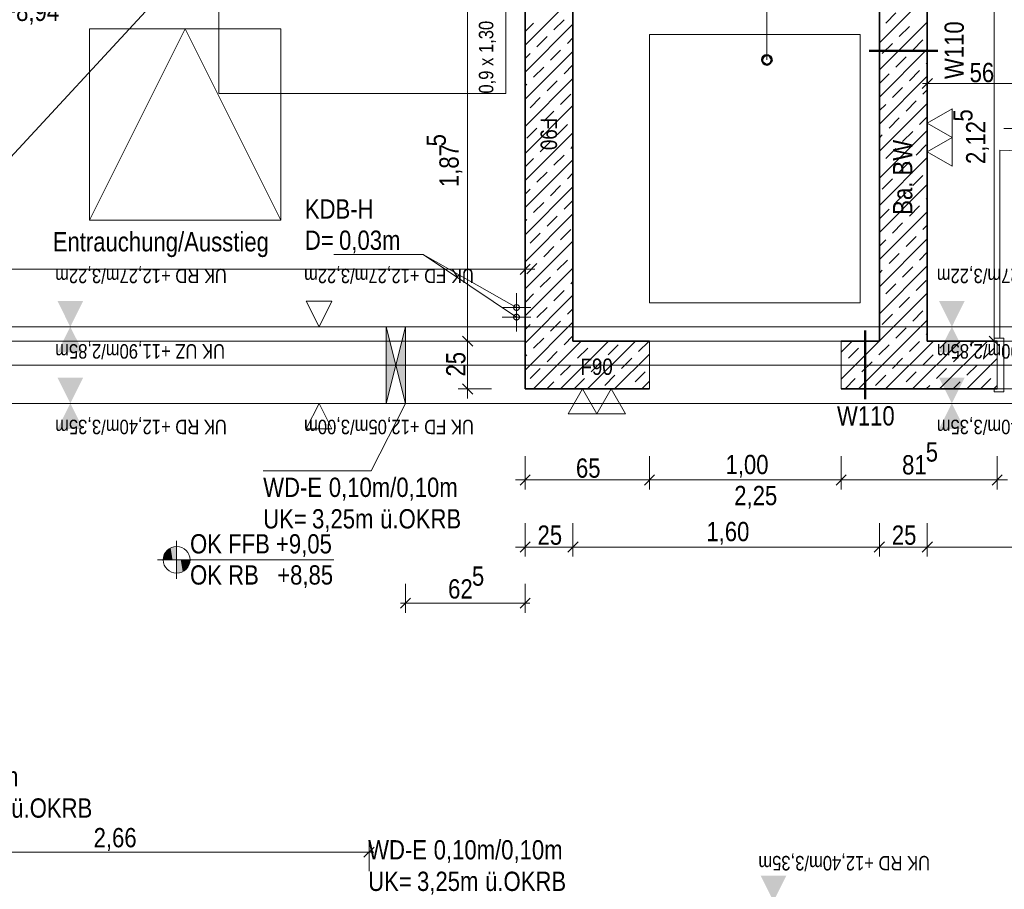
# Model space of a CAD drawing. Extents: x -420 to 300, y 62 to 1112.
# Tile 236 of 256: x -130 to -27, y 780 to 871. Entities that reach past the tile are written whole.
import ezdxf
from ezdxf.lldxf.tags import DXFTag

# ---------------------------------------------------------------- set-up
doc = ezdxf.new("R2010")
doc.units = 0
doc.layers.get('0').update_dxf_attribs({"lineweight": 13})
for name, color, linetype, lineweight, true_color in [('00 -Bauelemente -Stahlbeton', 7, 'Continuous', 9, 0xff7fe6), ('30 -34 Innenwände- 1 tragend', 7, 'Continuous', 13, 0xdd0806), ('30 -34 Innenwände- 11 Durchbruch', 4, 'Continuous', 9, 0x00ffff), ('30 -34 Innenwände- 4 Türen_Fenster', 9, 'Continuous', 15, 0x808080), ('30 -35 Decken- 1 Konstruktion-Träger- Stahlbeton', 7, 'Continuous', 13, 0x33aa00), ('30 -35 Decken- 11 Bodendurchbruch', 7, 'Continuous', 15, 0x599559), ('30 -35 Decken- 11 Durchbruch', 5, 'Continuous', 15, 0x0000ff), ('30 -35 Decken- 2.1 Treppen Innen 2D', 7, 'Continuous', 9, 0x599559), ('40 -43 Lüftungsanlagen - Entrauchung', 7, 'Continuous', 9, 0xd7f2ff), ('60- 61 allgemeine Ausstattung- 1 Möbel', 9, 'Continuous', 9, 0x808080), ('70 -72 Beschriftung- 1 Beschriftung allgemein', 7, 'Continuous', 9, 0xff6633), ('70 -72 Beschriftung- 2 Beschriftung Bauteile', 7, 'Continuous', 9, 0x9999ff), ('70 -75 Raumstempel-2 Verweislinie', 3, 'Continuous', 9, 0x00ff00), ('70 -76 Bemaßung- 2 Allgemein', 9, 'Continuous', 5, 0x808080)]:
    doc.layers.add(name, color=color, linetype=linetype, lineweight=lineweight, true_color=true_color)
for name, color, linetype, lineweight in [('70 -71 Achsen- 1 Gebäudeachsen', 7, 'STRICHPUNKT2-A06CPUWML0', 18), ('70 -72 Beschriftung- 5 Höhenkoten-A06CPUWJL0', 7, 'Continuous', 15), ('70 -75 Raumstempel- 3 Wandstempel', 7, 'Continuous', 50), ('Keine-A06CPUWIL0', 7, 'Continuous', 9)]:
    doc.layers.add(name, color=color, linetype=linetype, lineweight=lineweight)
doc.styles.get("Standard").update_dxf_attribs({"font": 'ARIALN.TTF'})
tags = doc.linetypes.add('fein_strichliert-A06CPUWLL0', pattern=[4, 1, -2, 1]).pattern_tags.tags
tags[8:9] = [DXFTag(74, 4), DXFTag(75, 0), DXFTag(340, '0'), DXFTag(46, 0.0), DXFTag(50, 0.0), DXFTag(44, 0.0), DXFTag(45, 0.0)]
tags[6:7] = [DXFTag(74, 4), DXFTag(75, 0), DXFTag(340, '0'), DXFTag(46, 0.0), DXFTag(50, 0.0), DXFTag(44, 0.0), DXFTag(45, 0.0)]
tags[4:5] = [DXFTag(74, 4), DXFTag(75, 0), DXFTag(340, '0'), DXFTag(46, 0.0), DXFTag(50, 0.0), DXFTag(44, 0.0), DXFTag(45, 0.0)]
tags = doc.linetypes.add('grob-A06CPUWHL0', pattern=[14, 3, -8, 3]).pattern_tags.tags
tags[8:9] = [DXFTag(74, 4), DXFTag(75, 0), DXFTag(340, '0'), DXFTag(46, 0.0), DXFTag(50, 0.0), DXFTag(44, 0.0), DXFTag(45, 0.0)]
tags[6:7] = [DXFTag(74, 4), DXFTag(75, 0), DXFTag(340, '0'), DXFTag(46, 0.0), DXFTag(50, 0.0), DXFTag(44, 0.0), DXFTag(45, 0.0)]
tags[4:5] = [DXFTag(74, 4), DXFTag(75, 0), DXFTag(340, '0'), DXFTag(46, 0.0), DXFTag(50, 0.0), DXFTag(44, 0.0), DXFTag(45, 0.0)]
tags = doc.linetypes.add('STRICHPUNKT2-A06CPUWML0', pattern=[12.7, 6.35, -3.175, 0, -3.175]).pattern_tags.tags
tags[10:11] = [DXFTag(74, 4), DXFTag(75, 0), DXFTag(340, '0'), DXFTag(46, 0.0), DXFTag(50, 0.0), DXFTag(44, 0.0), DXFTag(45, 0.0)]
tags[8:9] = [DXFTag(74, 4), DXFTag(75, 0), DXFTag(340, '0'), DXFTag(46, 0.0), DXFTag(50, 0.0), DXFTag(44, 0.0), DXFTag(45, 0.0)]
tags[6:7] = [DXFTag(74, 4), DXFTag(75, 0), DXFTag(340, '0'), DXFTag(46, 0.0), DXFTag(50, 0.0), DXFTag(44, 0.0), DXFTag(45, 0.0)]
tags[4:5] = [DXFTag(74, 4), DXFTag(75, 0), DXFTag(340, '0'), DXFTag(46, 0.0), DXFTag(50, 0.0), DXFTag(44, 0.0), DXFTag(45, 0.0)]

# ---------------------------------------------------------------- blocks, each defined once
blk = doc.blocks.new('Referenz-A06CPUWNL0', base_point=(-395.24, 76.95))
at = {"layer": '00 -Bauelemente -Stahlbeton', "color": 0, "linetype": 'Continuous', "ltscale": 0.13}
for p, q in [((-63.8, 831.95), (-63.8, 836.95)), ((-43.8, 831.95), (-43.8, 836.95))]:
    blk.add_line(p, q, dxfattribs=at)
at = {"layer": '30 -34 Innenwände- 1 tragend', "color": 0, "lineweight": 35}
for p, q in [((-76.8, 1001.95), (-76.8, 831.95)), ((-71.8, 1001.95), (-71.8, 836.95)), ((-34.8, 879.45), (-34.8, 836.95)), ((-39.8, 874.45), (-39.8, 836.95)), ((-71.8, 836.95), (-63.8, 836.95)), ((-43.8, 836.95), (-39.8, 836.95)), ((-34.8, 836.95), (-27.5, 836.95)), ((-76.8, 831.95), (-63.8, 831.95)), ((-43.8, 831.95), (-27.5, 831.95))]:
    blk.add_line(p, q, dxfattribs=at)
at = {"layer": '30 -34 Innenwände- 1 tragend', "color": 0, "linetype": 'Continuous', "lineweight": -2, "ltscale": 0.13}
for p, q in [((-76.8, 1001.95), (-76.8, 831.95)), ((-34.8, 879.45), (-34.8, 836.95)), ((-71.8, 874.45), (-71.8, 836.95)), ((-39.8, 874.45), (-39.8, 836.95)), ((-71.8, 836.95), (-63.8, 836.95)), ((-63.8, 831.95), (-63.8, 836.95)), ((-43.8, 836.95), (-39.8, 836.95)), ((-43.8, 831.95), (-43.8, 836.95)), ((-34.8, 836.95), (-27.5, 836.95)), ((-27.5, 836.95), (-27.82, 836.95)), ((-76.8, 831.95), (-63.8, 831.95)), ((-43.8, 831.95), (-27.5, 831.95)), ((-27.5, 831.95), (-27.82, 831.95))]:
    blk.add_line(p, q, dxfattribs=at)
at = {"layer": '30 -34 Innenwände- 1 tragend', "color": 0, "lineweight": 9}
for p, q in [((-39.8, 868.09), (-34.8, 873.09)), ((-39.8, 868.09), (-34.8, 873.09)), ((-76.8, 867.86), (-71.8, 872.86)), ((-76.8, 867.86), (-71.8, 872.86)), ((-39.14, 870.15), (-38.08, 871.22)), ((-39.14, 870.15), (-38.08, 871.22)), ((-76.8, 869.27), (-75.91, 870.15)), ((-76.8, 869.27), (-75.91, 870.15)), ((-76.8, 865.03), (-71.8, 870.03)), ((-76.8, 865.03), (-71.8, 870.03)), ((-73.79, 869.45), (-72.73, 870.51)), ((-73.79, 869.45), (-72.73, 870.51)), ((-39.8, 865.26), (-34.8, 870.26)), ((-39.8, 865.26), (-34.8, 870.26)), ((-37.73, 868.74), (-36.67, 869.8)), ((-37.73, 868.74), (-36.67, 869.8)), ((-75.56, 867.68), (-74.5, 868.74)), ((-75.56, 867.68), (-74.5, 868.74)), ((-72.38, 868.03), (-71.8, 868.61)), ((-72.38, 868.03), (-71.8, 868.61)), ((-39.5, 866.97), (-38.44, 868.03)), ((-39.5, 866.97), (-38.44, 868.03)), ((-36.32, 867.33), (-35.26, 868.39)), ((-36.32, 867.33), (-35.26, 868.39)), ((-76.8, 862.2), (-71.8, 867.2)), ((-76.8, 862.2), (-71.8, 867.2)), ((-76.8, 866.44), (-76.27, 866.97)), ((-76.8, 866.44), (-76.27, 866.97)), ((-74.15, 866.27), (-73.09, 867.33)), ((-74.15, 866.27), (-73.09, 867.33)), ((-39.8, 862.43), (-34.8, 867.43)), ((-39.8, 862.43), (-34.8, 867.43)), ((-72.73, 864.85), (-71.8, 865.79)), ((-72.73, 864.85), (-71.8, 865.79)), ((-38.08, 865.56), (-37.02, 866.62)), ((-38.08, 865.56), (-37.02, 866.62)), ((-34.9, 865.91), (-34.8, 866.02)), ((-34.9, 865.91), (-34.8, 866.02)), ((-75.91, 864.5), (-74.85, 865.56)), ((-75.91, 864.5), (-74.85, 865.56)), ((-39.8, 863.84), (-38.79, 864.85)), ((-39.8, 863.84), (-38.79, 864.85)), ((-36.67, 864.14), (-35.61, 865.21)), ((-36.67, 864.14), (-35.61, 865.21)), ((-76.8, 859.37), (-71.8, 864.37)), ((-76.8, 859.37), (-71.8, 864.37)), ((-76.8, 863.61), (-76.62, 863.79)), ((-76.8, 863.61), (-76.62, 863.79)), ((-74.5, 863.08), (-73.44, 864.14)), ((-74.5, 863.08), (-73.44, 864.14)), ((-39.8, 859.6), (-34.8, 864.6)), ((-39.8, 859.6), (-34.8, 864.6)), ((-73.09, 861.67), (-72.02, 862.73)), ((-73.09, 861.67), (-72.02, 862.73)), ((-38.44, 862.38), (-37.38, 863.44)), ((-38.44, 862.38), (-37.38, 863.44)), ((-35.26, 862.73), (-34.8, 863.19)), ((-35.26, 862.73), (-34.8, 863.19)), ((-76.27, 861.32), (-75.21, 862.38)), ((-76.27, 861.32), (-75.21, 862.38)), ((-39.8, 856.77), (-34.8, 861.77)), ((-39.8, 856.77), (-34.8, 861.77)), ((-39.8, 861.02), (-39.14, 861.67)), ((-39.8, 861.02), (-39.14, 861.67)), ((-37.02, 860.96), (-35.96, 862.02)), ((-37.02, 860.96), (-35.96, 862.02)), ((-76.8, 856.54), (-71.8, 861.54)), ((-76.8, 856.54), (-71.8, 861.54)), ((-74.85, 859.9), (-73.79, 860.96)), ((-74.85, 859.9), (-73.79, 860.96)), ((-38.79, 859.19), (-37.73, 860.26)), ((-38.79, 859.19), (-37.73, 860.26)), ((-35.61, 859.55), (-34.8, 860.36)), ((-35.61, 859.55), (-34.8, 860.36)), ((-76.8, 853.71), (-71.8, 858.71)), ((-76.8, 853.71), (-71.8, 858.71)), ((-76.62, 858.13), (-75.56, 859.19)), ((-76.62, 858.13), (-75.56, 859.19)), ((-73.44, 858.49), (-72.38, 859.55)), ((-73.44, 858.49), (-72.38, 859.55)), ((-39.8, 853.95), (-34.8, 858.95)), ((-39.8, 853.95), (-34.8, 858.95)), ((-37.38, 857.78), (-36.32, 858.84)), ((-37.38, 857.78), (-36.32, 858.84)), ((-75.21, 856.72), (-74.15, 857.78)), ((-75.21, 856.72), (-74.15, 857.78)), ((-39.8, 858.19), (-39.5, 858.49)), ((-39.8, 858.19), (-39.5, 858.49)), ((-72.02, 857.07), (-71.8, 857.3)), ((-72.02, 857.07), (-71.8, 857.3)), ((-39.14, 856.01), (-38.08, 857.07)), ((-39.14, 856.01), (-38.08, 857.07)), ((-35.96, 856.37), (-34.9, 857.43)), ((-35.96, 856.37), (-34.9, 857.43)), ((-76.8, 855.13), (-75.91, 856.01)), ((-76.8, 855.13), (-75.91, 856.01)), ((-76.8, 850.89), (-71.8, 855.89)), ((-76.8, 850.89), (-71.8, 855.89)), ((-73.79, 855.31), (-72.73, 856.37)), ((-73.79, 855.31), (-72.73, 856.37)), ((-39.8, 851.12), (-34.8, 856.12)), ((-39.8, 851.12), (-34.8, 856.12)), ((-37.73, 854.6), (-36.67, 855.66)), ((-37.73, 854.6), (-36.67, 855.66)), ((-75.56, 853.54), (-74.5, 854.6)), ((-75.56, 853.54), (-74.5, 854.6)), ((-72.38, 853.89), (-71.8, 854.47)), ((-72.38, 853.89), (-71.8, 854.47)), ((-39.5, 852.83), (-38.44, 853.89)), ((-39.5, 852.83), (-38.44, 853.89)), ((-36.32, 853.18), (-35.26, 854.24)), ((-36.32, 853.18), (-35.26, 854.24)), ((-76.8, 848.06), (-71.8, 853.06)), ((-76.8, 848.06), (-71.8, 853.06)), ((-76.8, 852.3), (-76.27, 852.83)), ((-76.8, 852.3), (-76.27, 852.83)), ((-74.15, 852.12), (-73.09, 853.18)), ((-74.15, 852.12), (-73.09, 853.18)), ((-39.8, 848.29), (-34.8, 853.29)), ((-39.8, 848.29), (-34.8, 853.29)), ((-38.08, 851.42), (-37.02, 852.48)), ((-38.08, 851.42), (-37.02, 852.48)), ((-75.91, 850.36), (-74.85, 851.42)), ((-75.91, 850.36), (-74.85, 851.42)), ((-72.73, 850.71), (-71.8, 851.64)), ((-72.73, 850.71), (-71.8, 851.64)), ((-34.9, 851.77), (-34.8, 851.87)), ((-34.9, 851.77), (-34.8, 851.87)), ((-39.8, 849.7), (-38.79, 850.71)), ((-39.8, 849.7), (-38.79, 850.71)), ((-39.8, 845.46), (-34.8, 850.46)), ((-39.8, 845.46), (-34.8, 850.46)), ((-36.67, 850), (-35.61, 851.06)), ((-36.67, 850), (-35.61, 851.06)), ((-76.8, 845.23), (-71.8, 850.23)), ((-76.8, 845.23), (-71.8, 850.23)), ((-76.8, 849.47), (-76.62, 849.65)), ((-76.8, 849.47), (-76.62, 849.65)), ((-74.5, 848.94), (-73.44, 850)), ((-74.5, 848.94), (-73.44, 850)), ((-73.09, 847.53), (-72.02, 848.59)), ((-73.09, 847.53), (-72.02, 848.59)), ((-38.44, 848.23), (-37.38, 849.3)), ((-38.44, 848.23), (-37.38, 849.3)), ((-35.26, 848.59), (-34.8, 849.05)), ((-35.26, 848.59), (-34.8, 849.05)), ((-76.8, 842.4), (-71.8, 847.4)), ((-76.8, 842.4), (-71.8, 847.4)), ((-76.27, 847.17), (-75.21, 848.23)), ((-76.27, 847.17), (-75.21, 848.23)), ((-39.8, 842.63), (-34.8, 847.63)), ((-39.8, 842.63), (-34.8, 847.63)), ((-39.8, 846.87), (-39.14, 847.53)), ((-39.8, 846.87), (-39.14, 847.53)), ((-37.02, 846.82), (-35.96, 847.88)), ((-37.02, 846.82), (-35.96, 847.88)), ((-74.85, 845.76), (-73.79, 846.82)), ((-74.85, 845.76), (-73.79, 846.82)), ((-73.44, 844.35), (-72.38, 845.41)), ((-73.44, 844.35), (-72.38, 845.41)), ((-38.79, 845.05), (-37.73, 846.11)), ((-38.79, 845.05), (-37.73, 846.11)), ((-35.61, 845.41), (-34.8, 846.22)), ((-35.61, 845.41), (-34.8, 846.22)), ((-76.8, 839.57), (-71.8, 844.57)), ((-76.8, 839.57), (-71.8, 844.57)), ((-76.62, 843.99), (-75.56, 845.05)), ((-76.62, 843.99), (-75.56, 845.05)), ((-39.8, 839.8), (-34.8, 844.8)), ((-39.8, 839.8), (-34.8, 844.8)), ((-39.8, 844.05), (-39.5, 844.35)), ((-39.8, 844.05), (-39.5, 844.35)), ((-37.38, 843.64), (-36.32, 844.7)), ((-37.38, 843.64), (-36.32, 844.7)), ((-75.21, 842.58), (-74.15, 843.64)), ((-75.21, 842.58), (-74.15, 843.64)), ((-35.96, 842.22), (-34.9, 843.28)), ((-35.96, 842.22), (-34.9, 843.28)), ((-73.79, 841.16), (-72.73, 842.22)), ((-73.79, 841.16), (-72.73, 842.22)), ((-72.02, 842.93), (-71.8, 843.16)), ((-72.02, 842.93), (-71.8, 843.16)), ((-39.14, 841.87), (-38.08, 842.93)), ((-39.14, 841.87), (-38.08, 842.93)), ((-76.8, 840.99), (-75.91, 841.87)), ((-76.8, 840.99), (-75.91, 841.87)), ((-76.8, 836.74), (-71.8, 841.74)), ((-76.8, 836.74), (-71.8, 841.74)), ((-39.8, 836.97), (-34.8, 841.97)), ((-39.8, 836.97), (-34.8, 841.97)), ((-37.73, 840.46), (-36.67, 841.52)), ((-37.73, 840.46), (-36.67, 841.52)), ((-75.56, 839.4), (-74.5, 840.46)), ((-75.56, 839.4), (-74.5, 840.46)), ((-72.38, 839.75), (-71.8, 840.33)), ((-72.38, 839.75), (-71.8, 840.33)), ((-36.32, 839.04), (-35.26, 840.1)), ((-36.32, 839.04), (-35.26, 840.1)), ((-39.5, 838.69), (-38.44, 839.75)), ((-39.5, 838.69), (-38.44, 839.75)), ((-36.99, 836.95), (-34.8, 839.15)), ((-36.99, 836.95), (-34.8, 839.15)), ((-76.8, 833.92), (-71.8, 838.92)), ((-76.8, 833.92), (-71.8, 838.92)), ((-76.8, 838.16), (-76.27, 838.69)), ((-76.8, 838.16), (-76.27, 838.69)), ((-74.15, 837.98), (-73.09, 839.04)), ((-74.15, 837.98), (-73.09, 839.04)), ((-38.08, 837.27), (-37.02, 838.34)), ((-38.08, 837.27), (-37.02, 838.34)), ((-75.91, 836.21), (-74.85, 837.27)), ((-75.91, 836.21), (-74.85, 837.27)), ((-72.73, 836.57), (-71.8, 837.5)), ((-72.73, 836.57), (-71.8, 837.5)), ((-34.9, 837.63), (-34.8, 837.73)), ((-34.9, 837.63), (-34.8, 837.73)), ((-75.93, 831.95), (-70.93, 836.95)), ((-75.93, 831.95), (-70.93, 836.95)), ((-73.1, 831.95), (-68.1, 836.95)), ((-73.1, 831.95), (-68.1, 836.95)), ((-71.32, 835.15), (-70.26, 836.21)), ((-71.32, 835.15), (-70.26, 836.21)), ((-70.27, 831.95), (-65.27, 836.95)), ((-70.27, 831.95), (-65.27, 836.95)), ((-69.55, 836.92), (-69.52, 836.95)), ((-69.55, 836.92), (-69.52, 836.95)), ((-68.14, 835.51), (-67.07, 836.57)), ((-68.14, 835.51), (-67.07, 836.57)), ((-64.95, 835.86), (-63.89, 836.92)), ((-64.95, 835.86), (-63.89, 836.92)), ((-43.8, 835.8), (-42.65, 836.95)), ((-43.8, 832.97), (-39.82, 836.95)), ((-43.8, 835.8), (-42.65, 836.95)), ((-43.8, 832.97), (-39.82, 836.95)), ((-43.03, 835.15), (-41.97, 836.21)), ((-43.03, 835.15), (-41.97, 836.21)), ((-41.99, 831.95), (-36.99, 836.95)), ((-41.99, 831.95), (-36.99, 836.95)), ((-41.27, 836.92), (-41.23, 836.95)), ((-41.27, 836.92), (-41.23, 836.95)), ((-39.85, 835.51), (-38.79, 836.57)), ((-39.85, 835.51), (-38.79, 836.57)), ((-39.16, 831.95), (-34.16, 836.95)), ((-39.16, 831.95), (-34.16, 836.95)), ((-36.67, 835.86), (-35.61, 836.92)), ((-36.67, 835.86), (-35.61, 836.92)), ((-36.33, 831.95), (-31.33, 836.95)), ((-36.33, 831.95), (-31.33, 836.95)), ((-33.51, 831.95), (-28.51, 836.95)), ((-33.51, 831.95), (-28.51, 836.95)), ((-33.49, 836.21), (-32.75, 836.95)), ((-33.49, 836.21), (-32.75, 836.95)), ((-30.31, 836.57), (-29.92, 836.95)), ((-30.31, 836.57), (-29.92, 836.95)), ((-28.89, 835.15), (-27.83, 836.21)), ((-28.89, 835.15), (-27.83, 836.21)), ((-76.8, 835.33), (-76.62, 835.51)), ((-76.8, 835.33), (-76.62, 835.51)), ((-74.5, 834.8), (-73.44, 835.86)), ((-74.5, 834.8), (-73.44, 835.86)), ((-67.45, 831.95), (-63.8, 835.6)), ((-67.45, 831.95), (-63.8, 835.6)), ((-66.72, 834.09), (-65.66, 835.15)), ((-66.72, 834.09), (-65.66, 835.15)), ((-38.44, 834.09), (-37.38, 835.15)), ((-38.44, 834.09), (-37.38, 835.15)), ((-35.26, 834.45), (-34.19, 835.51)), ((-35.26, 834.45), (-34.19, 835.51)), ((-32.07, 834.8), (-31.01, 835.86)), ((-32.07, 834.8), (-31.01, 835.86)), ((-30.68, 831.95), (-27.5, 835.13)), ((-30.68, 831.95), (-27.5, 835.13)), ((-76.27, 833.03), (-75.21, 834.09)), ((-76.27, 833.03), (-75.21, 834.09)), ((-73.09, 833.39), (-72.02, 834.45)), ((-73.09, 833.39), (-72.02, 834.45)), ((-69.9, 833.74), (-68.84, 834.8)), ((-69.9, 833.74), (-68.84, 834.8)), ((-43.8, 834.39), (-43.74, 834.45)), ((-43.8, 834.39), (-43.74, 834.45)), ((-41.62, 833.74), (-40.56, 834.8)), ((-41.62, 833.74), (-40.56, 834.8)), ((-33.84, 833.03), (-32.78, 834.09)), ((-33.84, 833.03), (-32.78, 834.09)), ((-30.66, 833.39), (-29.6, 834.45)), ((-30.66, 833.39), (-29.6, 834.45)), ((-71.67, 831.97), (-70.61, 833.03)), ((-71.67, 831.97), (-70.61, 833.03)), ((-68.49, 832.32), (-67.43, 833.39)), ((-68.49, 832.32), (-67.43, 833.39)), ((-65.31, 832.68), (-64.25, 833.74)), ((-65.31, 832.68), (-64.25, 833.74)), ((-43.39, 831.97), (-42.33, 833.03)), ((-43.39, 831.97), (-42.33, 833.03)), ((-40.2, 832.32), (-39.14, 833.39)), ((-40.2, 832.32), (-39.14, 833.39)), ((-37.02, 832.68), (-35.96, 833.74)), ((-37.02, 832.68), (-35.96, 833.74)), ((-29.24, 831.97), (-28.18, 833.03)), ((-29.24, 831.97), (-28.18, 833.03)), ((-74.52, 831.95), (-73.79, 832.68)), ((-74.52, 831.95), (-73.79, 832.68)), ((-66.03, 831.95), (-66.01, 831.97)), ((-66.03, 831.95), (-66.01, 831.97)), ((-64.62, 831.95), (-63.8, 832.77)), ((-64.62, 831.95), (-63.8, 832.77)), ((-37.75, 831.95), (-37.73, 831.97)), ((-37.75, 831.95), (-37.73, 831.97)), ((-34.92, 831.95), (-34.55, 832.32)), ((-34.92, 831.95), (-34.55, 832.32)), ((-32.09, 831.95), (-31.37, 832.68)), ((-32.09, 831.95), (-31.37, 832.68)), ((-27.85, 831.95), (-27.5, 832.3)), ((-27.85, 831.95), (-27.5, 832.3))]:
    blk.add_line(p, q, dxfattribs=at)
at = {"layer": '30 -34 Innenwände- 11 Durchbruch', "color": 0, "linetype": 'Continuous', "ltscale": 0.13}
for p, q in [((-91.3, 838.45), (-89.3, 838.45)), ((-89.3, 838.45), (-91.3, 830.45)), ((-89.3, 830.45), (-91.3, 838.45)), ((-91.3, 830.45), (-91.3, 838.45)), ((-91.3, 838.45), (-89.3, 830.45)), ((-89.3, 838.45), (-91.3, 830.45)), ((-89.3, 830.45), (-89.3, 838.45)), ((-89.3, 830.45), (-92.88, 823.39)), ((-91.3, 830.45), (-89.3, 830.45)), ((-104.15, 823.39), (-92.88, 823.39))]:
    blk.add_line(p, q, dxfattribs=at)
at = {"layer": '30 -34 Innenwände- 11 Durchbruch', "color": 0, "lineweight": 0}
for points in [[(-91.3, 830.45), (-91.3, 838.45), (-90.3, 834.45)], [(-89.3, 830.45), (-90.3, 834.45), (-89.3, 838.45)]]:
    blk.add_solid(points, dxfattribs=at)
at = {"layer": '30 -34 Innenwände- 4 Türen_Fenster', "color": 0, "linetype": 'fein_strichliert-A06CPUWLL0', "ltscale": 0.15}
blk.add_line((-27.22, 837.25), (-27.22, 856.89), dxfattribs=at)
at = {"layer": '30 -34 Innenwände- 4 Türen_Fenster', "color": 0, "linetype": 'Continuous', "ltscale": 0.15}
for p, q in [((-27.22, 837.25), (-27.82, 837.25)), ((-27.82, 837.25), (-27.82, 836.95)), ((-26.82, 837.25), (-27.22, 837.25)), ((-26.82, 831.65), (-26.82, 837.25)), ((-63.8, 836.95), (-43.8, 836.95)), ((-27.82, 836.95), (-27.5, 836.95)), ((-27.5, 836.95), (-27.5, 831.95)), ((-27.82, 831.95), (-27.82, 831.65)), ((-27.5, 831.95), (-27.82, 831.95)), ((-27.82, 831.65), (-26.82, 831.65))]:
    blk.add_line(p, q, dxfattribs=at)
at = {"layer": '30 -34 Innenwände- 4 Türen_Fenster', "color": 0, "linetype": 'grob-A06CPUWHL0', "ltscale": 0.15}
for p, q in [((-27.5, 836.95), (-7.3, 836.95)), ((-27.5, 831.95), (-7.3, 831.95))]:
    blk.add_line(p, q, dxfattribs=at)
at = {"layer": '30 -34 Innenwände- 4 Türen_Fenster', "color": 0, "linetype": 'fein_strichliert-A06CPUWLL0', "ltscale": 0.15}
blk.add_ellipse((-27.22, 837.25), major_axis=(19.64, 0), ratio=1, start_param=0, end_param=1.570796, dxfattribs=at)
at = {"layer": '30 -35 Decken- 1 Konstruktion-Träger- Stahlbeton', "color": 0, "linetype": 'grob-A06CPUWHL0', "lineweight": -2, "ltscale": 0.13}
for p, q in [((-298.3, 838.45), (-2.3, 838.45)), ((-298.3, 830.45), (-2.3, 830.45))]:
    blk.add_line(p, q, dxfattribs=at)
at = {"layer": '30 -35 Decken- 11 Bodendurchbruch', "color": 0, "linetype": 'Continuous', "ltscale": 0.15}
for p, q in [((-87.43, 845.98), (-96.79, 845.98)), ((-77.7, 840.45), (-87.43, 845.98)), ((-77.7, 839.45), (-87.43, 845.98)), ((-77.99, 840.51), (-78, 840.48)), ((-78, 840.48), (-78, 840.45)), ((-78, 840.45), (-78, 840.42)), ((-78, 840.42), (-77.99, 840.39)), ((-77.98, 840.54), (-77.99, 840.51)), ((-77.99, 840.39), (-77.98, 840.37)), ((-77.97, 840.57), (-77.98, 840.54)), ((-77.98, 840.37), (-77.97, 840.34)), ((-77.96, 840.59), (-77.97, 840.57)), ((-77.97, 840.34), (-77.96, 840.31)), ((-77.95, 840.62), (-77.96, 840.59)), ((-77.96, 840.31), (-77.95, 840.29)), ((-77.93, 840.64), (-77.95, 840.62)), ((-77.95, 840.29), (-77.93, 840.26)), ((-77.91, 840.67), (-77.93, 840.64)), ((-77.93, 840.26), (-77.91, 840.24)), ((-77.89, 840.69), (-77.91, 840.67)), ((-77.91, 840.24), (-77.89, 840.22)), ((-77.86, 840.7), (-77.89, 840.69)), ((-77.89, 840.22), (-77.86, 840.2)), ((-77.84, 840.72), (-77.86, 840.7)), ((-77.86, 840.2), (-77.84, 840.19)), ((-77.81, 840.73), (-77.84, 840.72)), ((-77.84, 840.19), (-77.81, 840.18)), ((-77.78, 840.74), (-77.81, 840.73)), ((-77.81, 840.18), (-77.78, 840.17)), ((-77.76, 840.75), (-77.78, 840.74)), ((-77.78, 840.17), (-77.76, 840.16)), ((-77.73, 840.75), (-77.76, 840.75)), ((-77.76, 840.16), (-77.73, 840.15)), ((-77.7, 840.75), (-77.73, 840.75)), ((-77.73, 840.15), (-77.7, 840.15)), ((-77.67, 840.75), (-77.7, 840.75)), ((-77.7, 840.15), (-77.67, 840.15)), ((-77.64, 840.75), (-77.67, 840.75)), ((-77.67, 840.15), (-77.64, 840.16)), ((-77.61, 840.74), (-77.64, 840.75)), ((-77.64, 840.16), (-77.61, 840.17)), ((-77.58, 840.73), (-77.61, 840.74)), ((-77.61, 840.17), (-77.58, 840.18)), ((-77.56, 840.72), (-77.58, 840.73)), ((-77.58, 840.18), (-77.56, 840.19)), ((-77.53, 840.7), (-77.56, 840.72)), ((-77.56, 840.19), (-77.53, 840.2)), ((-77.51, 840.69), (-77.53, 840.7)), ((-77.53, 840.2), (-77.51, 840.22)), ((-77.49, 840.67), (-77.51, 840.69)), ((-77.51, 840.22), (-77.49, 840.24)), ((-77.47, 840.64), (-77.49, 840.67)), ((-77.49, 840.24), (-77.47, 840.26)), ((-77.45, 840.62), (-77.47, 840.64)), ((-77.47, 840.26), (-77.45, 840.29)), ((-77.43, 840.59), (-77.45, 840.62)), ((-77.45, 840.29), (-77.43, 840.31)), ((-77.42, 840.57), (-77.43, 840.59)), ((-77.43, 840.31), (-77.42, 840.34)), ((-77.41, 840.54), (-77.42, 840.57)), ((-77.42, 840.34), (-77.41, 840.37)), ((-77.4, 840.51), (-77.41, 840.54)), ((-77.41, 840.37), (-77.4, 840.39)), ((-77.4, 840.48), (-77.4, 840.51)), ((-77.4, 840.45), (-77.4, 840.48)), ((-77.4, 840.42), (-77.4, 840.45)), ((-77.4, 840.39), (-77.4, 840.42)), ((-77.99, 839.51), (-78, 839.48)), ((-78, 839.48), (-78, 839.45)), ((-78, 839.45), (-78, 839.42)), ((-78, 839.42), (-77.99, 839.39)), ((-77.98, 839.54), (-77.99, 839.51)), ((-77.99, 839.39), (-77.98, 839.37)), ((-77.97, 839.57), (-77.98, 839.54)), ((-77.98, 839.37), (-77.97, 839.34)), ((-77.96, 839.59), (-77.97, 839.57)), ((-77.97, 839.34), (-77.96, 839.31)), ((-77.95, 839.62), (-77.96, 839.59)), ((-77.96, 839.31), (-77.95, 839.29)), ((-77.93, 839.64), (-77.95, 839.62)), ((-77.95, 839.29), (-77.93, 839.26)), ((-77.91, 839.67), (-77.93, 839.64)), ((-77.93, 839.26), (-77.91, 839.24)), ((-77.89, 839.69), (-77.91, 839.67)), ((-77.91, 839.24), (-77.89, 839.22)), ((-77.86, 839.7), (-77.89, 839.69)), ((-77.89, 839.22), (-77.86, 839.2)), ((-77.84, 839.72), (-77.86, 839.7)), ((-77.86, 839.2), (-77.84, 839.19)), ((-77.81, 839.73), (-77.84, 839.72)), ((-77.84, 839.19), (-77.81, 839.18)), ((-77.78, 839.74), (-77.81, 839.73)), ((-77.81, 839.18), (-77.78, 839.17)), ((-77.76, 839.75), (-77.78, 839.74)), ((-77.78, 839.17), (-77.76, 839.16)), ((-77.73, 839.75), (-77.76, 839.75)), ((-77.76, 839.16), (-77.73, 839.15)), ((-77.7, 839.75), (-77.73, 839.75)), ((-77.73, 839.15), (-77.7, 839.15)), ((-77.67, 839.75), (-77.7, 839.75)), ((-77.7, 839.15), (-77.67, 839.15)), ((-77.64, 839.75), (-77.67, 839.75)), ((-77.67, 839.15), (-77.64, 839.16)), ((-77.61, 839.74), (-77.64, 839.75)), ((-77.64, 839.16), (-77.61, 839.17)), ((-77.58, 839.73), (-77.61, 839.74)), ((-77.61, 839.17), (-77.58, 839.18)), ((-77.56, 839.72), (-77.58, 839.73)), ((-77.58, 839.18), (-77.56, 839.19)), ((-77.53, 839.7), (-77.56, 839.72)), ((-77.56, 839.19), (-77.53, 839.2)), ((-77.51, 839.69), (-77.53, 839.7)), ((-77.53, 839.2), (-77.51, 839.22)), ((-77.49, 839.67), (-77.51, 839.69)), ((-77.51, 839.22), (-77.49, 839.24)), ((-77.47, 839.64), (-77.49, 839.67)), ((-77.49, 839.24), (-77.47, 839.26)), ((-77.45, 839.62), (-77.47, 839.64)), ((-77.47, 839.26), (-77.45, 839.29)), ((-77.43, 839.59), (-77.45, 839.62)), ((-77.45, 839.29), (-77.43, 839.31)), ((-77.42, 839.57), (-77.43, 839.59)), ((-77.43, 839.31), (-77.42, 839.34)), ((-77.41, 839.54), (-77.42, 839.57)), ((-77.42, 839.34), (-77.41, 839.37)), ((-77.4, 839.51), (-77.41, 839.54)), ((-77.41, 839.37), (-77.4, 839.39)), ((-77.4, 839.48), (-77.4, 839.51)), ((-77.4, 839.45), (-77.4, 839.48)), ((-77.4, 839.42), (-77.4, 839.45)), ((-77.4, 839.39), (-77.4, 839.42))]:
    blk.add_line(p, q, dxfattribs=at)
at = {"layer": '30 -35 Decken- 11 Bodendurchbruch', "color": 0, "linetype": 'grob-A06CPUWHL0', "lineweight": 9, "ltscale": 0.13}
for p, q in [((-77.7, 841.95), (-77.7, 838.95)), ((-76.2, 840.45), (-79.2, 840.45)), ((-77.7, 840.95), (-77.7, 837.95)), ((-76.2, 839.45), (-79.2, 839.45))]:
    blk.add_line(p, q, dxfattribs=at)
at = {"layer": '30 -35 Decken- 11 Durchbruch', "color": 0, "linetype": 'grob-A06CPUWHL0', "lineweight": 9, "ltscale": 0.13}
blk.add_line((-26.8, 859.15), (-20.4, 859.15), dxfattribs=at)
at = {"layer": '30 -35 Decken- 2.1 Treppen Innen 2D', "color": 0, "linetype": 'Continuous', "ltscale": 0.13}
for p, q in [((-76.8, 836.95), (-76.8, 883.55)), ((-147.8, 836.95), (-76.8, 836.95))]:
    blk.add_line(p, q, dxfattribs=at)
at = {"layer": '30 -35 Decken- 2.1 Treppen Innen 2D', "color": 0, "linetype": 'grob-A06CPUWHL0', "ltscale": 0.13}
for p, q in [((-76.8, 836.95), (-76.8, 883.55)), ((-147.8, 836.95), (-76.8, 836.95))]:
    blk.add_line(p, q, dxfattribs=at)
at = {"layer": '40 -43 Lüftungsanlagen - Entrauchung', "color": 0, "linetype": 'grob-A06CPUWHL0', "ltscale": 0.13}
for p, q in [((-122.3, 869.56), (-102.3, 869.56)), ((-122.3, 849.56), (-122.3, 869.56)), ((-122.3, 849.56), (-112.3, 869.56)), ((-112.3, 869.56), (-102.3, 849.56)), ((-102.3, 869.56), (-102.3, 849.56)), ((-102.3, 849.56), (-122.3, 849.56))]:
    blk.add_line(p, q, dxfattribs=at)
at = {"layer": '60- 61 allgemeine Ausstattung- 1 Möbel', "color": 0, "linetype": 'Continuous', "ltscale": 0.13}
for p, q in [((-63.8, 868.95), (-41.8, 868.95)), ((-63.8, 840.95), (-63.8, 868.95)), ((-41.8, 868.95), (-41.8, 840.95)), ((-41.8, 840.95), (-63.8, 840.95))]:
    blk.add_line(p, q, dxfattribs=at)
at = {"layer": '70 -71 Achsen- 1 Gebäudeachsen', "color": 0, "linetype": 'STRICHPUNKT2-A06CPUWML0', "ltscale": 0.18}
blk.add_line((-387.24, 834.45), (76.5, 834.45), dxfattribs=at)
at = {"layer": '70 -72 Beschriftung- 1 Beschriftung allgemein', "color": 0, "linetype": 'grob-A06CPUWHL0', "ltscale": 0.13}
blk.add_line((-154.3, 830.45), (5.7, 1003.45), dxfattribs=at)
at = {"layer": '70 -72 Beschriftung- 2 Beschriftung Bauteile', "color": 0, "linetype": 'grob-A06CPUWHL0', "ltscale": 0.13}
for p, q in [((-108.8, 862.79), (-108.8, 880.79)), ((-78.8, 880.79), (-78.8, 862.79)), ((-78.8, 862.79), (-108.8, 862.79))]:
    blk.add_line(p, q, dxfattribs=at)
at = {"layer": '70 -72 Beschriftung- 2 Beschriftung Bauteile', "color": 0}
for p, q in [((-32.2, 861.2), (-34.8, 859.7)), ((-32.2, 858.2), (-32.2, 861.2)), ((-34.8, 859.7), (-32.2, 858.2)), ((-32.2, 858.2), (-34.8, 856.7)), ((-32.2, 855.2), (-32.2, 858.2)), ((-34.8, 856.7), (-32.2, 855.2)), ((-70.8, 831.95), (-72.3, 829.36)), ((-69.3, 829.36), (-70.8, 831.95)), ((-67.8, 831.95), (-69.3, 829.36)), ((-66.3, 829.36), (-67.8, 831.95)), ((-72.3, 829.36), (-69.3, 829.36)), ((-69.3, 829.36), (-66.3, 829.36))]:
    blk.add_line(p, q, dxfattribs=at)
at = {"layer": '70 -72 Beschriftung- 5 Höhenkoten-A06CPUWJL0', "color": 0, "linetype": 'Continuous', "ltscale": 0.15}
for p, q in [((-113.19, 812.11), (-113.19, 816.11)), ((-113.19, 814.11), (-113.19, 815.51)), ((-113.19, 815.51), (-113.19, 814.11)), ((-115.19, 814.11), (-96.79, 814.11)), ((-114.59, 814.11), (-113.19, 814.11)), ((-113.19, 814.11), (-114.59, 814.11)), ((-111.79, 814.11), (-113.19, 814.11)), ((-113.19, 814.11), (-113.19, 812.71)), ((-113.19, 814.11), (-111.79, 814.11)), ((-113.19, 812.71), (-113.19, 814.11))]:
    blk.add_line(p, q, dxfattribs=at)
for major_axis in [(0, 1.4), (1.4, 0), (-1.4, 0), (0, -1.4)]:
    blk.add_ellipse((-113.19, 814.11), major_axis=major_axis, ratio=1, start_param=0, end_param=1.570796, dxfattribs=at)
at = {"layer": '70 -72 Beschriftung- 5 Höhenkoten-A06CPUWJL0', "color": 0, "lineweight": 0}
for points in [[(-113.62, 814.11), (-113.82, 815.36), (-113.62, 815.44)], [(-113.41, 814.11), (-113.62, 815.44), (-113.41, 815.49)], [(-113.62, 814.11), (-113.62, 815.44), (-113.41, 814.11)], [(-113.19, 814.11), (-113.41, 815.49), (-113.19, 815.51)], [(-113.41, 814.11), (-113.41, 815.49), (-113.19, 814.11)], [(-114.52, 814.11), (-114.57, 814.33), (-114.52, 814.54)], [(-114.44, 814.11), (-114.52, 814.54), (-114.44, 814.74)], [(-114.52, 814.11), (-114.52, 814.54), (-114.44, 814.11)], [(-114.32, 814.11), (-114.44, 814.74), (-114.32, 814.93)], [(-114.44, 814.11), (-114.44, 814.74), (-114.32, 814.11)], [(-114.18, 814.11), (-114.32, 814.93), (-114.18, 815.1)], [(-114.32, 814.11), (-114.32, 814.93), (-114.18, 814.11)], [(-114.01, 814.11), (-114.18, 815.1), (-114.01, 815.24)], [(-114.18, 814.11), (-114.18, 815.1), (-114.01, 814.11)], [(-113.82, 814.11), (-114.01, 815.24), (-113.82, 815.36)], [(-114.01, 814.11), (-114.01, 815.24), (-113.82, 814.11)], [(-113.82, 814.11), (-113.82, 815.36), (-113.62, 814.11)], [(-114.57, 814.11), (-114.59, 814.11), (-114.57, 814.33)], [(-114.57, 814.11), (-114.57, 814.33), (-114.52, 814.11)], [(-113.19, 812.71), (-113.19, 814.11), (-112.97, 812.73)], [(-112.97, 812.73), (-113.19, 814.11), (-112.97, 814.11)], [(-112.97, 812.73), (-112.97, 814.11), (-112.76, 812.78)], [(-112.76, 812.78), (-112.97, 814.11), (-112.76, 814.11)], [(-112.76, 812.78), (-112.76, 814.11), (-112.55, 812.86)], [(-112.55, 812.86), (-112.76, 814.11), (-112.55, 814.11)], [(-112.55, 812.86), (-112.55, 814.11), (-112.36, 812.98)], [(-112.36, 812.98), (-112.55, 814.11), (-112.36, 814.11)], [(-112.36, 812.98), (-112.36, 814.11), (-112.2, 813.12)], [(-112.2, 813.12), (-112.36, 814.11), (-112.2, 814.11)], [(-112.2, 813.12), (-112.2, 814.11), (-112.06, 813.29)], [(-112.06, 813.29), (-112.2, 814.11), (-112.06, 814.11)], [(-112.06, 813.29), (-112.06, 814.11), (-111.94, 813.47)], [(-111.94, 813.47), (-112.06, 814.11), (-111.94, 814.11)], [(-111.94, 813.47), (-111.94, 814.11), (-111.86, 813.68)], [(-111.86, 813.68), (-111.94, 814.11), (-111.86, 814.11)], [(-111.86, 813.68), (-111.86, 814.11), (-111.81, 813.89)], [(-111.81, 813.89), (-111.86, 814.11), (-111.81, 814.11)], [(-111.81, 813.89), (-111.81, 814.11), (-111.79, 814.11)]]:
    blk.add_solid(points, dxfattribs=at)
at = {"layer": '70 -75 Raumstempel-2 Verweislinie', "color": 0, "linetype": 'Continuous', "ltscale": 0.13}
blk.add_line((-51.55, 1074.16), (-51.55, 866.31), dxfattribs=at)
at = {"layer": '70 -75 Raumstempel-2 Verweislinie', "color": 0, "linetype": 'ByBlock', "lineweight": 50, "ltscale": 0.5}
blk.add_circle((-51.55, 866.31), 0.5, dxfattribs=at)
at = {"layer": '70 -76 Bemaßung- 2 Allgemein', "color": 0, "linetype": 'Continuous', "ltscale": 0.13}
for p, q in [((-27.8, 838.01), (-27.8, 878.39)), ((-82.8, 838.01), (-82.8, 873.39)), ((-34.8, 862.02), (-34.8, 864.85)), ((-35.33, 863.31), (-34.27, 864.38)), ((-35.3, 863.85), (-33.74, 863.85)), ((-24.66, 863.85), (-33.74, 863.85)), ((-76.8, 841.95), (-76.8, 845.45)), ((-77.86, 844.45), (-145.24, 844.45)), ((-75.8, 844.45), (-77.86, 844.45)), ((-82.8, 835.95), (-82.8, 838.01)), ((-82.8, 837.95), (-82.8, 835.89)), ((-27.8, 835.95), (-27.8, 838.01)), ((-80.3, 836.95), (-83.8, 836.95)), ((-80.3, 836.95), (-83.8, 836.95)), ((-30.3, 836.95), (-26.8, 836.95)), ((-82.8, 833.01), (-82.8, 835.89)), ((-82.8, 830.95), (-82.8, 833.01)), ((-80.3, 831.95), (-83.8, 831.95)), ((-76.8, 824.95), (-76.8, 821.45)), ((-63.8, 824.95), (-63.8, 821.45)), ((-63.8, 824.95), (-63.8, 821.45)), ((-43.8, 824.95), (-43.8, 821.45)), ((-43.8, 824.95), (-43.8, 821.45)), ((-27.5, 824.95), (-27.5, 821.45)), ((-27.5, 824.95), (-27.5, 821.45)), ((-77.8, 822.45), (-75.74, 822.45)), ((-64.86, 822.45), (-75.74, 822.45)), ((-62.8, 822.45), (-64.86, 822.45)), ((-64.8, 822.45), (-62.74, 822.45)), ((-44.86, 822.45), (-62.74, 822.45)), ((-42.8, 822.45), (-44.86, 822.45)), ((-44.8, 822.45), (-42.74, 822.45)), ((-28.56, 822.45), (-42.74, 822.45)), ((-26.5, 822.45), (-28.56, 822.45)), ((-28.5, 822.45), (-26.44, 822.45)), ((-76.8, 817.95), (-76.8, 814.45)), ((-71.8, 817.95), (-71.8, 814.45)), ((-71.8, 817.95), (-71.8, 814.45)), ((-39.8, 817.95), (-39.8, 814.45)), ((-39.8, 817.95), (-39.8, 814.45)), ((-34.8, 817.95), (-34.8, 814.45)), ((-34.8, 817.95), (-34.8, 814.45)), ((-77.8, 815.45), (-75.74, 815.45)), ((-72.86, 815.45), (-75.74, 815.45)), ((-70.8, 815.45), (-72.86, 815.45)), ((-72.8, 815.45), (-70.74, 815.45)), ((-40.86, 815.45), (-70.74, 815.45)), ((-38.8, 815.45), (-40.86, 815.45)), ((-40.8, 815.45), (-38.74, 815.45)), ((-35.86, 815.45), (-38.74, 815.45)), ((-33.8, 815.45), (-35.86, 815.45)), ((-35.8, 815.45), (-33.74, 815.45)), ((-3.36, 815.45), (-33.74, 815.45)), ((-89.3, 811.59), (-89.3, 808.59)), ((-76.8, 811.59), (-76.8, 808.59)), ((-89.83, 809.06), (-88.77, 810.12)), ((-89.8, 809.59), (-88.24, 809.59)), ((-77.86, 809.59), (-88.24, 809.59)), ((-76.3, 809.59), (-77.86, 809.59)), ((-76.27, 810.12), (-77.33, 809.06)), ((-93.1, 781.59), (-93.1, 784.59)), ((-94.16, 783.59), (-145.24, 783.59)), ((-92.6, 783.59), (-94.16, 783.59)), ((-92.57, 784.12), (-93.63, 783.06))]:
    blk.add_line(p, q, dxfattribs=at)
at = {"layer": '70 -76 Bemaßung- 2 Allgemein', "color": 0, "linetype": 'Continuous', "lineweight": 20, "ltscale": 0.2}
for p, q in [((-76.27, 844.98), (-77.33, 843.92)), ((-82.27, 836.42), (-83.33, 837.48)), ((-83.33, 837.48), (-82.27, 836.42)), ((-27.27, 836.42), (-28.33, 837.48)), ((-82.27, 831.42), (-83.33, 832.48)), ((-77.33, 821.92), (-76.27, 822.98)), ((-63.27, 822.98), (-64.33, 821.92)), ((-64.33, 821.92), (-63.27, 822.98)), ((-43.27, 822.98), (-44.33, 821.92)), ((-44.33, 821.92), (-43.27, 822.98)), ((-26.97, 822.98), (-28.03, 821.92)), ((-28.03, 821.92), (-26.97, 822.98)), ((-77.33, 814.92), (-76.27, 815.98)), ((-71.27, 815.98), (-72.33, 814.92)), ((-72.33, 814.92), (-71.27, 815.98)), ((-39.27, 815.98), (-40.33, 814.92)), ((-40.33, 814.92), (-39.27, 815.98)), ((-34.27, 815.98), (-35.33, 814.92)), ((-35.33, 814.92), (-34.27, 815.98))]:
    blk.add_line(p, q, dxfattribs=at)
at = {"layer": '70 -76 Bemaßung- 2 Allgemein', "color": 0, "lineweight": 9}
for p, q in [((-99.65, 841.12), (-98.31, 838.45)), ((-96.98, 841.12), (-99.65, 841.12)), ((-98.31, 838.45), (-96.98, 841.12)), ((-99.65, 827.78), (-98.31, 830.45)), ((-98.31, 830.45), (-96.98, 827.78)), ((-96.98, 827.78), (-99.65, 827.78))]:
    blk.add_line(p, q, dxfattribs=at)
at = {"layer": '70 -76 Bemaßung- 2 Allgemein', "color": 0, "lineweight": 0}
for points in [[(-125.63, 841.12), (-124.3, 838.45), (-122.96, 841.12)], [(-33.57, 841.12), (-32.23, 838.45), (-30.9, 841.12)], [(-125.63, 835.78), (-124.3, 838.45), (-122.96, 835.78)], [(-33.57, 835.78), (-32.23, 838.45), (-30.9, 835.78)], [(-125.63, 833.12), (-124.3, 830.45), (-122.96, 833.12)], [(-33.57, 833.12), (-32.23, 830.45), (-30.9, 833.12)], [(-125.63, 827.78), (-124.3, 830.45), (-122.96, 827.78)], [(-33.57, 827.78), (-32.23, 830.45), (-30.9, 827.78)], [(-52.2, 781.12), (-50.86, 778.45), (-49.53, 781.12)]]:
    blk.add_solid(points, dxfattribs=at)
at = {"layer": 'Keine-A06CPUWIL0', "color": 0, "lineweight": 50}
for p, q in [((-33.71, 867.25), (-40.88, 867.25)), ((-41.29, 830.87), (-41.29, 838.04))]:
    blk.add_line(p, q, dxfattribs=at)
at = {"layer": '30 -34 Innenwände- 11 Durchbruch', "color": 0, "linetype": 'Continuous', "ltscale": 0.13, "char_height": 2.0138, "attachment_point": 1}
for s, insert in [('{\\fArial Narrow;WD-E}', (-104.15, 822.69)), ('{\\fArial Narrow;0,10m/0,10m}', (-97.3, 822.69)), ('{\\fArial Narrow;UK=}', (-104.15, 819.4)), ('{\\fArial Narrow;3,25m}', (-99.05, 819.4)), ('{\\fArial Narrow;ü.OKRB}', (-91.94, 819.4)), ('{\\fArial Narrow;D=0,1m}', (-137.85, 792.49)), ('{\\fArial Narrow;ü.OKRB}', (-130.46, 789.2)), ('{\\fArial Narrow;WD-E}', (-93.19, 784.84)), ('{\\fArial Narrow;0,10m/0,10m}', (-86.35, 784.84)), ('{\\fArial Narrow;UK=}', (-93.19, 781.55)), ('{\\fArial Narrow;3,25m}', (-88.09, 781.55)), ('{\\fArial Narrow;ü.OKRB}', (-80.98, 781.55))]:
    blk.add_mtext(s, dxfattribs=dict(at, insert=insert))
at = {"layer": '30 -35 Decken- 11 Bodendurchbruch', "color": 0, "linetype": 'Continuous', "ltscale": 0.15, "char_height": 2.0138, "attachment_point": 1}
for s, insert in [('{\\fArial Narrow;KDB-H}', (-99.8, 851.75)), ('{\\fArial Narrow;D=}', (-99.8, 848.49)), ('{\\fArial Narrow;0,03m}', (-96.23, 848.49))]:
    blk.add_mtext(s, dxfattribs=dict(at, insert=insert))
at = {"layer": '70 -72 Beschriftung- 1 Beschriftung allgemein', "color": 0, "linetype": 'Continuous', "ltscale": 0.13, "insert": (-126.13, 848.33), "char_height": 2.0138, "attachment_point": 1, "rotation": 359.9998}
blk.add_mtext('{\\fArial Narrow;Entrauchung/Ausstieg}', dxfattribs=at)
at = {"layer": '70 -72 Beschriftung- 2 Beschriftung Bauteile', "color": 0, "linetype": 'Continuous', "ltscale": 0.13, "insert": (-81.63, 862.79), "char_height": 1.5103, "attachment_point": 1, "rotation": 90}
blk.add_mtext('{\\fArial Narrow;0,9 x 1,30}', dxfattribs=at)
at = {"layer": '70 -72 Beschriftung- 5 Höhenkoten-A06CPUWJL0', "color": 0, "linetype": 'Continuous', "ltscale": 0.15, "char_height": 2.0138, "attachment_point": 1}
for s, insert in [('{\\fArial Narrow;OK RB   +8,94}', (-140.4, 872.39)), ('{\\fArial Narrow;OK FFB +9,05}', (-111.79, 816.79)), ('{\\fArial Narrow;OK RB   +8,85}', (-111.79, 813.54))]:
    blk.add_mtext(s, dxfattribs=dict(at, insert=insert))
at = {"layer": '70 -75 Raumstempel- 3 Wandstempel', "color": 0, "linetype": 'Continuous', "ltscale": 0.5, "attachment_point": 1}
for s, insert, char_height, rotation in [('{\\fArial Narrow;W110}', (-33, 864.31), 2.0138, 90), ('{\\fArial Narrow;F90}', (-73.47, 860.27), 1.7117, 270), ('{\\fArial Narrow;Ba. BW}', (-38.38, 850.14), 2.0138, 90)]:
    blk.add_mtext(s, dxfattribs=dict(at, insert=insert, char_height=char_height, rotation=rotation))
for s, insert, char_height in [('{\\fArial Narrow;F90}', (-71.02, 835.13), 1.7117), ('{\\fArial Narrow;W110}', (-44.23, 830.15), 2.0138)]:
    blk.add_mtext(s, dxfattribs=dict(at, insert=insert, char_height=char_height))
at = {"layer": '70 -76 Bemaßung- 2 Allgemein', "color": 0, "linetype": 'Continuous', "ltscale": 0.13, "char_height": 2.0138, "attachment_point": 1}
for s, insert in [('{\\fArial Narrow;56}', (-30.38, 866)), ('{\\fArial Narrow;5}', (-34.96, 826.38)), ('{\\fArial Narrow;65}', (-71.49, 824.7)), ('{\\fArial Narrow;1,00}', (-55.87, 825.07)), ('{\\fArial Narrow;81}', (-37.43, 825.04)), ('{\\fArial Narrow;2,25}', (-54.96, 821.83)), ('{\\fArial Narrow;25}', (-75.5, 817.7)), ('{\\fArial Narrow;1,60}', (-57.87, 818.07)), ('{\\fArial Narrow;25}', (-38.5, 817.7)), ('{\\fArial Narrow;5}', (-82.35, 813.42)), ('{\\fArial Narrow;62}', (-84.84, 812.08)), ('{\\fArial Narrow;2,66}', (-121.86, 786.11))]:
    blk.add_mtext(s, dxfattribs=dict(at, insert=insert))
at = {"layer": '70 -76 Bemaßung- 2 Allgemein', "color": 0, "linetype": 'Continuous', "ltscale": 0.13, "attachment_point": 1}
for s, insert, char_height, rotation in [('{\\fArial Narrow;5}', (-32.09, 859.87), 2.0138, 90), ('{\\fArial Narrow;2,12}', (-30.75, 855.44), 2.0138, 90), ('{\\fArial Narrow;5}', (-87.09, 857.28), 2.0138, 90), ('{\\fArial Narrow;1,87}', (-85.75, 853.03), 2.0138, 90), ('{\\fArial Narrow;UK RD +12,27m/3,22m}', (-107.95, 843), 1.5103, 180), ('{\\fArial Narrow;UK FD +12,27m/3,22m}', (-82.15, 843), 1.5103, 180), ('{\\fArial Narrow;UK RD +12,27m/3,22m}', (-15.88, 843), 1.5103, 180), ('{\\fArial Narrow;UK UZ +11,90m/2,85m}', (-108.14, 835.12), 1.5103, 180), ('{\\fArial Narrow;UK UZ +11,90m/2,85m}', (-16.07, 835.12), 1.5103, 180), ('{\\fArial Narrow;25}', (-85.05, 833.25), 2.0138, 90), ('{\\fArial Narrow;UK RD +12,40m/3,35m}', (-107.95, 827.23), 1.5103, 180), ('{\\fArial Narrow;UK FD +12,05m/3,00m}', (-82.15, 827.23), 1.5103, 180), ('{\\fArial Narrow;UK RD +12,40m/3,35m}', (-15.88, 827.23), 1.5103, 180), ('{\\fArial Narrow;UK RD +12,40m/3,35m}', (-34.51, 781.68), 1.5103, 180)]:
    blk.add_mtext(s, dxfattribs=dict(at, insert=insert, char_height=char_height, rotation=rotation))

msp = doc.modelspace()

# ---------------------------------------------------------------- block references
at = {"color": 8, "lineweight": 13, "ltscale": 0.13, "true_color": 0x808080}
msp.add_blockref('Referenz-A06CPUWNL0', (-395.24, 76.95), dxfattribs=at)

doc.saveas('drawing.dxf')
